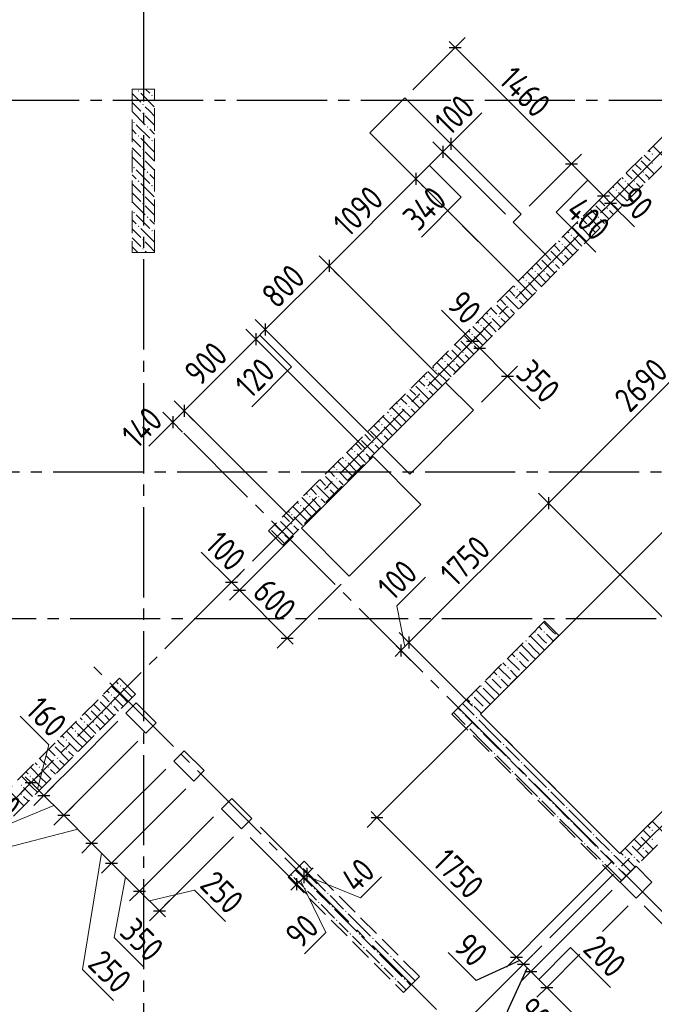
# Model space of a CAD drawing. Header units: millimetres. Extents: x 0 to 43617, y 0 to 59400.
# Tile 7 of 21: x 15226 to 20859, y 21109 to 29846. Entities that reach past the tile are written whole.
import ezdxf

# ---------------------------------------------------------------- set-up
doc = ezdxf.new("R2010")
doc.units = ezdxf.units.MM
doc.linetypes.add('______2', pattern=[270, 200, -70])
doc.linetypes.add('______5', pattern=[1100, 800, -100, 100, -100])
for name, color, linetype, lineweight in [('Standard', 7, 'Continuous', 25), ('ЖБ Пилон', 180, 'Continuous', 25), ('Оси', 40, '______5', 18), ('Размерная выноска', 7, 'Continuous', 13)]:
    doc.layers.add(name, color=color, linetype=linetype, lineweight=lineweight)
doc.layers.add('ЖБ Перекрытие верхний уровень', color=7, linetype='Continuous', lineweight=25, true_color=0xe0e0ff)
doc.layers.add('ЖБ Стена верхний уровень', color=7, linetype='Continuous', lineweight=25, true_color=0x006e00)
doc.styles.add('GOST 2.304-81', font='txt')

msp = doc.modelspace()

# ---------------------------------------------------------------- hatches: boundary and pattern name
at = {"layer": 'ЖБ Пилон', "linetype": 'Continuous', "lineweight": 18, "transparency": 33554687}
for points in [[(16274.5, 29213.1), (16281, 29219.6), (16287.5, 29213.1), (16281, 29206.6)], [(16314.5, 29093.1), (16321, 29099.6), (16327.5, 29093.1), (16321, 29086.6)], [(16394.5, 29173.1), (16401, 29179.6), (16407.5, 29173.1), (16401, 29166.6)], [(16314.5, 29013.1), (16321, 29019.6), (16327.5, 29013.1), (16321, 29006.6)], [(16234.5, 28933.1), (16240.9, 28939.6), (16247.4, 28933.1), (16240.9, 28926.6)], [(16354.4, 28893.1), (16360.9, 28899.6), (16367.4, 28893.1), (16360.9, 28886.6)], [(16274.5, 28813.1), (16281, 28819.6), (16287.5, 28813.1), (16281, 28806.6)], [(16394.5, 28773.1), (16401, 28779.6), (16407.5, 28773.1), (16401, 28766.6)], [(16314.5, 28693.1), (16321, 28699.6), (16327.5, 28693.1), (16321, 28686.6)], [(16314.5, 28613.1), (16321, 28619.6), (16327.5, 28613.1), (16321, 28606.6)], [(16234.5, 28533.1), (16240.9, 28539.6), (16247.4, 28533.1), (16240.9, 28526.6)], [(16354.4, 28493.1), (16360.9, 28499.6), (16367.4, 28493.1), (16360.9, 28486.6)], [(16274.5, 28413.1), (16281, 28419.6), (16287.5, 28413.1), (16281, 28406.6)], [(16394.5, 28373.1), (16401, 28379.6), (16407.5, 28373.1), (16401, 28366.6)], [(16314.5, 28293.1), (16321, 28299.6), (16327.5, 28293.1), (16321, 28286.6)], [(16234.5, 28133.1), (16240.9, 28139.6), (16247.4, 28133.1), (16240.9, 28126.6)], [(16314.5, 28213.1), (16321, 28219.6), (16327.5, 28213.1), (16321, 28206.6)], [(16354.4, 28093.1), (16360.9, 28099.6), (16367.4, 28093.1), (16360.9, 28086.6)], [(16274.5, 28013.1), (16281, 28019.6), (16287.5, 28013.1), (16281, 28006.6)], [(16394.5, 27973.1), (16401, 27979.6), (16407.5, 27973.1), (16401, 27966.6)], [(16314.5, 27893.1), (16321, 27899.6), (16327.5, 27893.1), (16321, 27886.6)], [(16314.5, 27813.1), (16321, 27819.6), (16327.5, 27813.1), (16321, 27806.6)], [(16114.5, 23933.1), (16121, 23939.6), (16127.5, 23933.1), (16121, 23926.6)], [(16034.5, 23853.1), (16040.9, 23859.6), (16047.4, 23853.1), (16040.9, 23846.6)], [(15925.5, 23815), (15927.5, 23813.1), (15921, 23806.6), (15919, 23808.5)], [(16034.5, 23773.1), (16040.9, 23779.6), (16047.4, 23773.1), (16040.9, 23766.6)], [(15845.5, 23735), (15847.4, 23733.1), (15840.9, 23726.6), (15839, 23728.5)], [(15954.4, 23693.1), (15960.9, 23699.6), (15967.4, 23693.1), (15960.9, 23686.6)], [(15794.5, 23613.1), (15801, 23619.6), (15807.5, 23613.1), (15801, 23606.6)], [(15874.5, 23613.1), (15881, 23619.6), (15887.5, 23613.1), (15881, 23606.6)], [(15714.5, 23533.1), (15721, 23539.6), (15727.5, 23533.1), (15721, 23526.6)], [(15525.5, 23415), (15527.5, 23413.1), (15521, 23406.6), (15519, 23408.5)], [(15634.5, 23453.1), (15640.9, 23459.6), (15647.4, 23453.1), (15640.9, 23446.6)], [(15445.5, 23335), (15447.4, 23333.1), (15440.9, 23326.6), (15439, 23328.5)], [(15634.5, 23373.1), (15640.9, 23379.6), (15647.4, 23373.1), (15640.9, 23366.6)], [(15554.4, 23293.1), (15560.9, 23299.6), (15567.4, 23293.1), (15560.9, 23286.6)], [(15394.5, 23213.1), (15401, 23219.6), (15407.5, 23213.1), (15401, 23206.6)], [(15474.5, 23213.1), (15481, 23219.6), (15487.5, 23213.1), (15481, 23206.6)], [(15314.5, 23133.1), (15321, 23139.6), (15327.5, 23133.1), (15321, 23126.6)], [(15234.5, 23053.1), (15240.9, 23059.6), (15247.4, 23053.1), (15240.9, 23046.6)], [(15234.5, 22973.1), (15240.9, 22979.6), (15247.4, 22973.1), (15240.9, 22966.6)], [(17714.5, 22333.1), (17721, 22339.6), (17727.5, 22333.1), (17721, 22326.6)], [(17634.5, 22253.1), (17640.9, 22259.6), (17647.4, 22253.1), (17640.9, 22246.6)], [(17914.5, 22213.1), (17915.4, 22214.1), (17921.9, 22207.6), (17921, 22206.6)], [(17754.4, 22133.1), (17760.9, 22139.6), (17767.4, 22133.1), (17760.9, 22126.6)], [(17834.5, 22133.1), (17840.9, 22139.6), (17847.4, 22133.1), (17840.9, 22126.6)], [(17874.5, 22013.1), (17881, 22019.6), (17887.5, 22013.1), (17881, 22006.6)], [(17954.4, 22093.1), (17960.9, 22099.6), (17967.4, 22093.1), (17960.9, 22086.6)], [(18074.5, 22053.1), (18075.4, 22054.1), (18081.9, 22047.6), (18081, 22046.6)], [(17994.5, 21973.1), (18001, 21979.6), (18007.5, 21973.1), (18001, 21966.6)], [(18114.5, 21933.1), (18121, 21939.6), (18127.5, 21933.1), (18121, 21926.6)], [(18034.5, 21853.1), (18040.9, 21859.6), (18047.4, 21853.1), (18040.9, 21846.6)], [(18314.5, 21813.1), (18315.4, 21814.1), (18321.9, 21807.6), (18321, 21806.6)], [(18154.4, 21733.1), (18160.9, 21739.6), (18167.4, 21733.1), (18160.9, 21726.6)], [(18234.5, 21733.1), (18240.9, 21739.6), (18247.4, 21733.1), (18240.9, 21726.6)], [(18354.4, 21693.1), (18360.9, 21699.6), (18367.4, 21693.1), (18360.9, 21686.6)], [(18274.5, 21613.1), (18281, 21619.6), (18287.5, 21613.1), (18281, 21606.6)], [(18474.5, 21653.1), (18475.4, 21654.1), (18481.9, 21647.6), (18481, 21646.6)], [(18394.5, 21573.1), (18401, 21579.6), (18407.5, 21573.1), (18401, 21566.6)], [(18514.5, 21533.1), (18521, 21539.6), (18527.4, 21533.1), (18521, 21526.6)], [(18434.5, 21453.1), (18440.9, 21459.6), (18447.4, 21453.1), (18440.9, 21446.6)], [(18714.5, 21413.1), (18715.4, 21414.1), (18721.9, 21407.6), (18721, 21406.6)], [(18554.4, 21333.1), (18560.9, 21339.6), (18567.4, 21333.1), (18560.9, 21326.6)], [(18634.5, 21333.1), (18640.9, 21339.6), (18647.4, 21333.1), (18640.9, 21326.6)]]:
    msp.add_hatch(color=7, dxfattribs=at).paths.add_polyline_path(points, flags=16)
at = {"layer": 'ЖБ Стена верхний уровень', "linetype": 'Continuous', "lineweight": 18, "transparency": 33554687}
for points in [[(20834.5, 28653.1), (20840.9, 28659.6), (20847.4, 28653.1), (20840.9, 28646.6)], [(20834.5, 28573.1), (20840.9, 28579.6), (20847.4, 28573.1), (20840.9, 28566.6)], [(20754.4, 28493.1), (20760.9, 28499.6), (20767.4, 28493.1), (20760.9, 28486.6)], [(20594.5, 28413.1), (20601, 28419.6), (20607.5, 28413.1), (20601, 28406.6)], [(20674.5, 28413.1), (20681, 28419.6), (20687.5, 28413.1), (20681, 28406.6)], [(20514.5, 28333.1), (20521, 28339.6), (20527.4, 28333.1), (20521, 28326.6)], [(20434.5, 28253.1), (20440.9, 28259.6), (20447.4, 28253.1), (20440.9, 28246.6)], [(20434.5, 28173.1), (20440.9, 28179.6), (20447.4, 28173.1), (20440.9, 28166.6)], [(20354.4, 28093.1), (20360.9, 28099.6), (20367.4, 28093.1), (20360.9, 28086.6)], [(20194.5, 28013.1), (20201, 28019.6), (20207.5, 28013.1), (20201, 28006.6)], [(20274.5, 28013.1), (20281, 28019.6), (20287.5, 28013.1), (20281, 28006.6)], [(20114.5, 27933.1), (20121, 27939.6), (20127.4, 27933.1), (20121, 27926.6)], [(20034.5, 27853.1), (20040.9, 27859.6), (20047.4, 27853.1), (20040.9, 27846.6)], [(19954.4, 27693.1), (19960.9, 27699.6), (19967.4, 27693.1), (19960.9, 27686.6)], [(20034.5, 27773.1), (20040.9, 27779.6), (20047.4, 27773.1), (20040.9, 27766.6)], [(19794.5, 27613.1), (19801, 27619.6), (19807.5, 27613.1), (19801, 27606.6)], [(19874.5, 27613.1), (19881, 27619.6), (19887.5, 27613.1), (19881, 27606.6)], [(19714.5, 27533.1), (19721, 27539.6), (19727.4, 27533.1), (19721, 27526.6)], [(19634.5, 27453.1), (19640.9, 27459.6), (19647.4, 27453.1), (19640.9, 27446.6)], [(19634.5, 27373.1), (19640.9, 27379.6), (19647.4, 27373.1), (19640.9, 27366.6)], [(19554.4, 27293.1), (19560.9, 27299.6), (19567.4, 27293.1), (19560.9, 27286.6)], [(19394.5, 27213.1), (19401, 27219.6), (19407.5, 27213.1), (19401, 27206.6)], [(19474.5, 27213.1), (19481, 27219.6), (19487.5, 27213.1), (19481, 27206.6)], [(19314.5, 27133.1), (19321, 27139.6), (19327.4, 27133.1), (19321, 27126.6)], [(19234.5, 27053.1), (19240.9, 27059.6), (19247.4, 27053.1), (19240.9, 27046.6)], [(19234.5, 26973.1), (19240.9, 26979.6), (19247.4, 26973.1), (19240.9, 26966.6)], [(19154.4, 26893.1), (19160.9, 26899.6), (19167.4, 26893.1), (19160.9, 26886.6)], [(18914.5, 26733.1), (18921, 26739.6), (18927.4, 26733.1), (18921, 26726.6)], [(18994.5, 26813.1), (19001, 26819.6), (19007.5, 26813.1), (19001, 26806.6)], [(19074.5, 26813.1), (19081, 26819.6), (19087.5, 26813.1), (19081, 26806.6)], [(18834.5, 26653.1), (18840.9, 26659.6), (18847.4, 26653.1), (18840.9, 26646.6)], [(18834.5, 26573.1), (18840.9, 26579.6), (18847.4, 26573.1), (18840.9, 26566.6)], [(18754.4, 26493.1), (18760.9, 26499.6), (18767.4, 26493.1), (18760.9, 26486.6)], [(18594.5, 26413.1), (18601, 26419.6), (18607.5, 26413.1), (18601, 26406.6)], [(18674.5, 26413.1), (18681, 26419.6), (18687.5, 26413.1), (18681, 26406.6)], [(18514.5, 26333.1), (18521, 26339.6), (18527.4, 26333.1), (18521, 26326.6)], [(18434.5, 26253.1), (18440.9, 26259.6), (18447.4, 26253.1), (18440.9, 26246.6)], [(18434.5, 26173.1), (18440.9, 26179.6), (18447.4, 26173.1), (18440.9, 26166.6)], [(18354.4, 26093.1), (18360.9, 26099.6), (18367.4, 26093.1), (18360.9, 26086.6)], [(18194.5, 26013.1), (18201, 26019.6), (18207.5, 26013.1), (18201, 26006.6)], [(18274.5, 26013.1), (18281, 26019.6), (18287.5, 26013.1), (18281, 26006.6)], [(18114.5, 25933.1), (18121, 25939.6), (18127.5, 25933.1), (18121, 25926.6)], [(18034.5, 25853.1), (18040.9, 25859.6), (18047.4, 25853.1), (18040.9, 25846.6)], [(18034.5, 25773.1), (18040.9, 25779.6), (18047.4, 25773.1), (18040.9, 25766.6)], [(17954.4, 25693.1), (17960.9, 25699.6), (17967.4, 25693.1), (17960.9, 25686.6)], [(17794.5, 25613.1), (17801, 25619.6), (17807.5, 25613.1), (17801, 25606.6)], [(17874.5, 25613.1), (17881, 25619.6), (17887.5, 25613.1), (17881, 25606.6)], [(17714.5, 25533.1), (17721, 25539.6), (17727.5, 25533.1), (17721, 25526.6)], [(17634.5, 25453.1), (17640.9, 25459.6), (17647.4, 25453.1), (17640.9, 25446.6)], [(17634.5, 25373.1), (17640.9, 25379.6), (17647.4, 25373.1), (17640.9, 25366.6)], [(17554.4, 25293.1), (17560.9, 25299.6), (17567.4, 25293.1), (17560.9, 25286.6)], [(19794.5, 24413.1), (19801, 24419.6), (19807.5, 24413.1), (19801, 24406.6)], [(19874.5, 24413.1), (19881, 24419.6), (19887.5, 24413.1), (19881, 24406.6)], [(19994.5, 24373.1), (20001, 24379.6), (20006.2, 24374.3), (19999.7, 24367.8)], [(19714.5, 24333.1), (19721, 24339.6), (19727.4, 24333.1), (19721, 24326.6)], [(19914.5, 24293.1), (19921, 24299.6), (19926.2, 24294.3), (19919.7, 24287.8)], [(19634.5, 24253.1), (19640.9, 24259.6), (19647.4, 24253.1), (19640.9, 24246.6)], [(19634.5, 24173.1), (19640.9, 24179.6), (19647.4, 24173.1), (19640.9, 24166.6)], [(19754.4, 24133.1), (19760.9, 24139.6), (19766.2, 24134.3), (19759.7, 24127.8)], [(19554.4, 24093.1), (19560.9, 24099.6), (19567.4, 24093.1), (19560.9, 24086.6)], [(19674.5, 24053.1), (19681, 24059.6), (19686.2, 24054.3), (19679.7, 24047.9)], [(19314.5, 23933.1), (19321, 23939.6), (19327.4, 23933.1), (19321, 23926.6)], [(19394.5, 24013.1), (19401, 24019.6), (19407.5, 24013.1), (19401, 24006.6)], [(19474.5, 24013.1), (19481, 24019.6), (19487.5, 24013.1), (19481, 24006.6)], [(19594.5, 23973.1), (19601, 23979.6), (19606.2, 23974.3), (19599.7, 23967.8)], [(19234.5, 23853.1), (19240.9, 23859.6), (19247.4, 23853.1), (19240.9, 23846.6)], [(19514.5, 23893.1), (19521, 23899.6), (19526.2, 23894.3), (19519.7, 23887.8)], [(19234.5, 23773.1), (19240.9, 23779.6), (19247.4, 23773.1), (19240.9, 23766.6)], [(19154.4, 23693.1), (19160.9, 23699.6), (19167.4, 23693.1), (19160.9, 23686.6)], [(19274.5, 23653.1), (19281, 23659.6), (19287.5, 23653.1), (19281, 23646.6)], [(19194.5, 23573.1), (19201, 23579.6), (19207.5, 23573.1), (19201, 23566.6)], [(19314.5, 23533.1), (19321, 23539.6), (19327.4, 23533.1), (19321, 23526.6)], [(19514.5, 23413.1), (19521, 23419.6), (19527.4, 23413.1), (19521, 23406.6)], [(19434.5, 23333.1), (19440.9, 23339.6), (19447.4, 23333.1), (19440.9, 23326.6)], [(19554.4, 23293.1), (19560.9, 23299.6), (19567.4, 23293.1), (19560.9, 23286.6)], [(19674.5, 23253.1), (19681, 23259.6), (19687.5, 23253.1), (19681, 23246.6)], [(19594.5, 23173.1), (19601, 23179.6), (19607.5, 23173.1), (19601, 23166.6)], [(19714.5, 23133.1), (19721, 23139.6), (19727.4, 23133.1), (19721, 23126.6)], [(19914.5, 23013.1), (19921, 23019.6), (19927.4, 23013.1), (19921, 23006.6)], [(19834.5, 22933.1), (19840.9, 22939.6), (19847.4, 22933.1), (19840.9, 22926.6)], [(19954.4, 22893.1), (19960.9, 22899.6), (19967.4, 22893.1), (19960.9, 22886.6)], [(20074.5, 22853.1), (20081, 22859.6), (20087.5, 22853.1), (20081, 22846.6)], [(19994.5, 22773.1), (20001, 22779.6), (20007.5, 22773.1), (20001, 22766.6)], [(20114.5, 22733.1), (20121, 22739.6), (20127.4, 22733.1), (20121, 22726.6)], [(20834.5, 22653.1), (20840.9, 22659.6), (20847.4, 22653.1), (20840.9, 22646.6)], [(20314.5, 22613.1), (20321, 22619.6), (20327.4, 22613.1), (20321, 22606.6)], [(20723.7, 22616.9), (20727.4, 22613.1), (20721, 22606.6), (20717.2, 22610.4)], [(20834.5, 22573.1), (20840.9, 22579.6), (20847.4, 22573.1), (20840.9, 22566.6)], [(20234.5, 22533.1), (20240.9, 22539.6), (20247.4, 22533.1), (20240.9, 22526.6)], [(20354.4, 22493.1), (20360.9, 22499.6), (20367.4, 22493.1), (20360.9, 22486.6)], [(20474.5, 22453.1), (20481, 22459.6), (20487.5, 22453.1), (20481, 22446.6)], [(20643.7, 22536.9), (20647.4, 22533.1), (20640.9, 22526.6), (20637.2, 22530.4)], [(20754.4, 22493.1), (20760.9, 22499.6), (20767.4, 22493.1), (20760.9, 22486.6)], [(20394.5, 22373.1), (20401, 22379.6), (20407.5, 22373.1), (20401, 22366.6)], [(20594.5, 22413.1), (20601, 22419.6), (20607.5, 22413.1), (20601, 22406.6)], [(20674.5, 22413.1), (20681, 22419.6), (20687.5, 22413.1), (20681, 22406.6)], [(20514.5, 22333.1), (20521, 22339.6), (20527.4, 22333.1), (20521, 22326.6)]]:
    msp.add_hatch(color=7, dxfattribs=at).paths.add_polyline_path(points, flags=16)
h = msp.add_hatch(color=7, dxfattribs=at)
h.paths.add_polyline_path([(19362.8, 23737.7), (19356.8, 23730.8), (19359.7, 23727.9), (19366.2, 23734.4)])
h.paths.add_polyline_path([(19354.4, 23733.1), (19360.9, 23739.6), (19362.8, 23737.7), (19356.8, 23730.8)], flags=16)

# ---------------------------------------------------------------- linework, layer by layer
at = {"layer": 'Standard', "color": 7, "linetype": 'Continuous', "lineweight": 13, "transparency": 33554687}
for p, q in [((19092.1, 29597.9), (19039.1, 29651)), ((19053.5, 28744.1), (19106.5, 28797.1)), ((19053.5, 28744.1), (18982.8, 28673.4)), ((20124.5, 28565.6), (20407.4, 28282.7)), ((18742.4, 28432.9), (17971.6, 27662.2)), ((20407.4, 28282.7), (20471, 28219.1)), ((20471, 28219.1), (20524, 28166)), ((17971.6, 27662.2), (17405.9, 27096.5)), ((21820.8, 27458.6), (19918.7, 25556.5)), ((17405.9, 27096.5), (17321.1, 27011.7)), ((17321.1, 27011.7), (16684.7, 26375.3)), ((19245.3, 26993.4), (19192.3, 27046.4)), ((19245.3, 26993.4), (19309, 26929.8)), ((19309, 26929.8), (19556.4, 26682.3)), ((19556.4, 26682.3), (19609.5, 26629.2)), ((16684.7, 26375.3), (16584.2, 26274.8)), ((16584.2, 26274.8), (16531.2, 26221.7)), ((19918.7, 25556.5), (18681.3, 24319.1)), ((17105.6, 24853.6), (17052.5, 24906.7)), ((17105.6, 24853.6), (17176.5, 24782.7)), ((18574.3, 24643.9), (18828.7, 24898.3)), ((17176.5, 24782.7), (17600.8, 24358.4)), ((18645.9, 24283.7), (18574.3, 24643.9)), ((17600.8, 24358.4), (17653.8, 24305.4)), ((18681.3, 24319.1), (18610.6, 24248.4)), ((18610.6, 24248.4), (18557.5, 24195.4)), ((15486.2, 23412), (15231.9, 23666.4)), ((15384.2, 23019.1), (15486.2, 23412)), ((15327.6, 23075.7), (15274.6, 23128.7)), ((15529.2, 22874.2), (15079.4, 22687.6)), ((18397.5, 22765.6), (18344.5, 22818.7)), ((15617.5, 22785.8), (15865, 22538.3)), ((15741.3, 22662), (14785.5, 22415.8)), ((15865, 22538.3), (16041.8, 22361.5)), ((15953.4, 22449.9), (15783.1, 21418.2)), ((16041.8, 22361.5), (16289.3, 22114)), ((17778.2, 22266.5), (17831.2, 22319.5)), ((16165.6, 22237.8), (16065.9, 21701)), ((17686.3, 22174.6), (17749.9, 22238.2)), ((17718.1, 22206.4), (17943.4, 21745.6)), ((17749.9, 22238.2), (17778.2, 22266.5)), ((17764, 22252.3), (18250.4, 22052.5)), ((18250.4, 22052.5), (18438.4, 22240.6)), ((16289.3, 22114), (16466.1, 21937.3)), ((16377.7, 22025.7), (16777.8, 22120.5)), ((16777.8, 22120.5), (17054.3, 21844)), ((17686.3, 22174.6), (17633.2, 22121.5)), ((16466.1, 21937.3), (16519.1, 21884.2)), ((16065.9, 21701), (16331.4, 21435.6)), ((17943.4, 21745.6), (17755.4, 21557.6)), ((19634.9, 21528.2), (19698.6, 21464.5)), ((15783.1, 21418.2), (16059.6, 21141.7)), ((19698.6, 21464.5), (19762.5, 21400.6)), ((19762.5, 21400.6), (19904, 21259.2)), ((19904, 21259.2), (20979, 20184.1))]:
    msp.add_line(p, q, dxfattribs=at)
at = {"layer": 'Standard', "color": 251, "linetype": 'Continuous', "lineweight": -3, "true_color": 0x656565, "transparency": 33554687}
for p, q in [((19092.1, 29597.9), (19180.5, 29686.3)), ((19092.1, 29597.9), (18716.6, 29222.4)), ((19092.1, 29597.9), (19003.7, 29509.5)), ((19053.5, 28744.1), (18965.1, 28832.5)), ((18982.8, 28673.4), (18894.4, 28761.7)), ((18982.8, 28673.4), (19071.2, 28585)), ((19053.5, 28744.1), (19141.9, 28655.7)), ((19053.5, 28744.1), (19053.5, 28744.1)), ((20124.5, 28565.6), (20212.9, 28653.9)), ((18742.4, 28432.9), (18654, 28521.3)), ((20124.5, 28565.6), (20036.1, 28477.2)), ((18742.4, 28432.9), (18830.7, 28344.6)), ((20407.4, 28282.7), (20495.7, 28371.1)), ((20407.4, 28282.7), (20319, 28194.3)), ((20407.4, 28282.7), (20407.4, 28282.7)), ((20471, 28219.1), (20559.4, 28307.5)), ((19013.2, 28162.1), (19296.4, 27878.9)), ((20471, 28219.1), (20382.6, 28130.7)), ((20471, 28219.1), (20471, 28219.1)), ((17971.6, 27662.2), (17883.2, 27750.6)), ((17971.6, 27662.2), (18060, 27573.8)), ((17405.9, 27096.5), (17317.5, 27184.9)), ((17321.1, 27011.7), (17232.7, 27100)), ((17405.9, 27096.5), (17494.3, 27008.1)), ((17321.1, 27011.7), (17409.5, 26923.3)), ((19245.3, 26993.4), (19333.7, 27081.8)), ((19309, 26929.8), (19397.3, 27018.1)), ((19309, 26929.8), (19077.2, 26698)), ((19245.3, 26993.4), (19156.9, 26905)), ((19309, 26929.8), (19220.6, 26841.4)), ((19245.3, 26993.4), (19245.3, 26993.4)), ((19556.4, 26682.3), (19644.8, 26770.7)), ((19556.4, 26682.3), (19324.7, 26450.5)), ((19556.4, 26682.3), (19468.1, 26593.9)), ((16684.7, 26375.3), (16596.3, 26463.6)), ((16584.2, 26274.8), (16495.8, 26363.2)), ((16684.7, 26375.3), (16773.1, 26286.9)), ((16684.7, 26375.3), (17656.2, 25403.7)), ((16584.2, 26274.8), (16672.6, 26186.4)), ((19918.7, 25556.5), (19830.3, 25644.9)), ((19918.7, 25556.5), (20007.1, 25468.1)), ((19918.7, 25556.5), (21847.6, 23627.7)), ((17105.6, 24853.6), (17193.9, 24942)), ((17105.6, 24853.6), (17017.2, 24765.2)), ((17105.6, 24853.6), (17105.6, 24853.6)), ((17176.5, 24782.7), (17264.9, 24871.1)), ((17600.8, 24358.4), (18080.5, 24838.1)), ((17176.5, 24782.7), (17088.1, 24694.3)), ((17600.8, 24358.4), (17689.2, 24446.8)), ((18681.3, 24319.1), (18592.9, 24407.5)), ((17600.8, 24358.4), (17512.4, 24270)), ((18610.6, 24248.4), (18522.2, 24336.8)), ((18681.3, 24319.1), (18769.7, 24230.7)), ((18681.3, 24319.1), (19245.4, 23755)), ((18610.6, 24248.4), (18699, 24160)), ((18610.6, 24248.4), (18610.6, 24248.4)), ((18397.5, 22765.6), (19245.4, 23613.5)), ((15327.6, 23075.7), (15416, 23164.1)), ((15327.6, 23075.7), (15239.2, 22987.3)), ((15440.8, 22962.6), (15529.2, 23051)), ((15440.8, 22962.6), (15352.4, 22874.2)), ((15617.5, 22785.8), (15705.9, 22874.2)), ((18397.5, 22765.6), (18485.9, 22854)), ((15617.5, 22785.8), (15529.2, 22697.4)), ((18397.5, 22765.6), (18309.1, 22677.2)), ((17778.2, 22266.5), (17364.8, 22679.9)), ((15865, 22538.3), (15953.4, 22626.7)), ((17686.3, 22174.6), (17272.9, 22588)), ((15865, 22538.3), (15776.6, 22449.9)), ((16041.8, 22361.5), (16130.2, 22449.9)), ((16041.8, 22361.5), (15953.4, 22273.1)), ((17749.9, 22238.2), (17661.5, 22326.6)), ((17778.2, 22266.5), (17689.8, 22354.9)), ((16289.3, 22114), (16377.7, 22202.4)), ((17686.3, 22174.6), (17597.9, 22263)), ((17749.9, 22238.2), (17838.3, 22149.8)), ((17749.9, 22238.2), (17749.9, 22238.2)), ((17778.2, 22266.5), (17866.6, 22178.1)), ((16289.3, 22114), (16200.9, 22025.7)), ((17686.3, 22174.6), (17774.6, 22086.2)), ((16466.1, 21937.3), (16554.5, 22025.7)), ((16466.1, 21937.3), (16377.7, 21848.9)), ((20400.2, 21755.5), (20626.1, 21981.3)), ((21343.7, 21405.1), (20767.5, 21981.3)), ((19634.9, 21528.2), (19723.3, 21616.6)), ((19634.9, 21528.2), (19546.6, 21439.8)), ((19698.6, 21464.5), (19787, 21552.9)), ((19698.6, 21464.5), (19610.2, 21376.2)), ((19698.6, 21464.5), (19698.6, 21464.5)), ((19762.5, 21400.6), (19850.9, 21489)), ((19762.5, 21400.6), (19674.1, 21312.2)), ((19904, 21259.2), (19992.3, 21347.6)), ((19904, 21259.2), (19815.6, 21170.8))]:
    msp.add_line(p, q, dxfattribs=at)
at = {"layer": 'Standard', "color": 7, "linetype": 'Continuous', "lineweight": 25, "transparency": 33554687}
for p, q in [((19039.1, 29597.9), (19145.2, 29597.9)), ((19053.5, 28797.1), (19053.5, 28691)), ((18982.8, 28726.4), (18982.8, 28620.3)), ((18742.4, 28486), (18742.4, 28379.9)), ((20071.5, 28565.6), (20177.6, 28565.6)), ((20354.3, 28282.7), (20460.4, 28282.7)), ((20418, 28219.1), (20524, 28219.1)), ((17971.6, 27715.2), (17971.6, 27609.2)), ((17405.9, 27149.5), (17405.9, 27043.5)), ((17321.1, 27064.7), (17321.1, 26958.6)), ((19192.3, 26993.4), (19298.4, 26993.4)), ((19255.9, 26929.8), (19362, 26929.8)), ((19503.4, 26682.3), (19609.5, 26682.3)), ((16684.7, 26428.3), (16684.7, 26322.2)), ((16584.2, 26327.8), (16584.2, 26221.7)), ((19918.7, 25609.6), (19918.7, 25503.5)), ((17052.5, 24853.6), (17158.6, 24853.6)), ((17123.5, 24782.7), (17229.6, 24782.7)), ((17547.8, 24358.4), (17653.8, 24358.4)), ((18610.6, 24301.4), (18610.6, 24195.4)), ((18681.3, 24372.1), (18681.3, 24266.1)), ((15274.6, 23075.7), (15380.7, 23075.7)), ((15387.7, 22962.6), (15493.8, 22962.6)), ((15564.5, 22785.8), (15670.6, 22785.8)), ((18344.5, 22765.6), (18450.5, 22765.6)), ((15812, 22538.3), (15918.1, 22538.3)), ((15988.8, 22361.5), (16094.8, 22361.5)), ((17749.9, 22185.2), (17749.9, 22291.2)), ((17778.2, 22213.5), (17778.2, 22319.5)), ((17686.3, 22121.5), (17686.3, 22227.6)), ((16236.3, 22114), (16342.3, 22114)), ((16413, 21937.3), (16519.1, 21937.3)), ((19581.9, 21528.2), (19688, 21528.2)), ((19645.6, 21464.5), (19751.6, 21464.5)), ((19709.5, 21400.6), (19815.6, 21400.6)), ((19850.9, 21259.2), (19957, 21259.2))]:
    msp.add_line(p, q, dxfattribs=at)
at = {"layer": 'Standard', "color": 7, "linetype": 'Continuous', "lineweight": 13, "transparency": 33554687}
for points in [[(19092.1, 29597.9), (19439.2, 29250.9), (19439.2, 29250.9), (20124.5, 28565.6)], [(18982.8, 28673.4), (18947.2, 28637.8), (18947.2, 28637.8), (18801.6, 28492.2), (18801.6, 28492.2), (18742.4, 28432.9)], [(15327.6, 23075.7), (15360.3, 23043), (15360.3, 23043), (15440.8, 22962.6)], [(15440.8, 22962.6), (15587.2, 22816.1), (15587.2, 22816.1), (15617.5, 22785.8)], [(18397.5, 22765.6), (18812.7, 22350.4), (18812.7, 22350.4), (18865.9, 22297.2), (18865.9, 22297.2), (19634.9, 21528.2)]]:
    msp.add_lwpolyline(points, dxfattribs=at)
at = {"layer": 'Standard', "color": 251, "linetype": 'Continuous', "lineweight": -3, "true_color": 0x656565, "transparency": 33554687}
for points in [[(18982.8, 28673.4), (19007.8, 28648.3), (19007.8, 28648.3), (19536.8, 28119.3)], [(20124.5, 28565.6), (19905.6, 28346.7), (19905.6, 28346.7), (19749, 28190)], [(18742.4, 28432.9), (18773.5, 28401.8), (18773.5, 28401.8), (18811.7, 28363.6)], [(17971.6, 27662.2), (18108.7, 27525.1), (18108.7, 27525.1), (18935.8, 26698)], [(17405.9, 27096.5), (17620.8, 26881.6), (17620.8, 26881.6), (18370.1, 26132.3)], [(17321.1, 27011.7), (17547.6, 26785.1), (17547.6, 26785.1), (18292.6, 26040.1)], [(16584.2, 26274.8), (16572.2, 26286.8), (16572.2, 26286.8), (16567.4, 26291.6)], [(17176.5, 24782.7), (17188.5, 24794.7), (17188.5, 24794.7), (17656.2, 25262.3)], [(15440.8, 22962.6), (15506.4, 23028.2), (15506.4, 23028.2), (15700.3, 23222.1), (15700.3, 23222.1), (16098.8, 23620.6)], [(15617.5, 22785.8), (15877, 23045.3), (15877, 23045.3), (16275.6, 23443.8)], [(15327.6, 23075.7), (15364.9, 23113), (15364.9, 23113), (15428.1, 23176.1)], [(15865, 22538.3), (16124.5, 22797.8), (16124.5, 22797.8), (16523.1, 23196.3)], [(16041.8, 22361.5), (16301.3, 22621), (16301.3, 22621), (16699.8, 23019.6)], [(16289.3, 22114), (16548.8, 22373.6), (16548.8, 22373.6), (16947.3, 22772.1)], [(16466.1, 21937.3), (16725.6, 22196.8), (16725.6, 22196.8), (17124.1, 22595.3)], [(19634.9, 21528.2), (19647, 21540.2), (19647, 21540.2), (19647, 21540.2), (19647, 21540.2), (19647, 21540.2), (19647, 21540.2), (19866, 21759.3), (19866, 21759.3), (20482.9, 22376.1)], [(19762.5, 21400.6), (19774.6, 21412.6), (19774.6, 21412.6), (19774.6, 21412.6), (19774.6, 21412.6), (19774.6, 21412.6), (19774.6, 21412.6), (20028, 21666), (20028, 21666), (20484.7, 22122.7)], [(19904, 21259.2), (19916, 21271.2), (19916, 21271.2), (19916, 21271.2), (19916, 21271.2), (19916, 21271.2), (19916, 21271.2), (20198.8, 21554)]]:
    msp.add_lwpolyline(points, dxfattribs=at)
at = {"layer": 'ЖБ Перекрытие верхний уровень', "color": 7, "linetype": 'Continuous', "lineweight": 35, "transparency": 33554687}
for p, q in [((18645.9, 29151.7), (18334.8, 28840.5)), ((19678.3, 28119.3), (18645.9, 29151.7)), ((18334.8, 28840.5), (19367.1, 27808.2)), ((19607.5, 28048.6), (19678.3, 28119.3)), ((19890.4, 27765.7), (19607.5, 28048.6)), ((19367.1, 27808.2), (19650, 27525.3)), ((19650, 27525.3), (19890.4, 27765.7)), ((22455.7, 26823.8), (19316.1, 23684.2)), ((19006.5, 26627.3), (18440.8, 26061.6)), ((19254, 26379.8), (19006.5, 26627.3)), ((18688.3, 25814.1), (19254, 26379.8)), ((16584.2, 26274.8), (16372.1, 26062.6)), ((18440.8, 26061.6), (18688.3, 25814.1)), ((18363.3, 25969.4), (17726.9, 25333)), ((18787.6, 25545.2), (18363.3, 25969.4)), ((18151.2, 24908.8), (18787.6, 25545.2)), ((17726.9, 25333), (18151.2, 24908.8)), ((16261.4, 23783.2), (16169.5, 23691.3)), ((16438.2, 23606.5), (16261.4, 23783.2)), ((16169.5, 23691.3), (16346.3, 23514.5)), ((19316.1, 23684.2), (20553.6, 22446.8)), ((20553.6, 22446.8), (21791, 23684.2)), ((16346.3, 23514.5), (16438.2, 23606.5)), ((16685.7, 23359), (16593.8, 23267.1)), ((16862.5, 23182.2), (16685.7, 23359)), ((16593.8, 23267.1), (16770.6, 23090.3)), ((16770.6, 23090.3), (16862.5, 23182.2)), ((17110, 22934.7), (17018, 22842.8)), ((17286.7, 22757.9), (17110, 22934.7)), ((17018, 22842.8), (17194.8, 22666)), ((17194.8, 22666), (17286.7, 22757.9)), ((20696.8, 22334.9), (20555.4, 22193.4)), ((20838.2, 22193.4), (20696.8, 22334.9)), ((20555.4, 22193.4), (20696.8, 22052)), ((20696.8, 22052), (20838.2, 22193.4))]:
    msp.add_line(p, q, dxfattribs=at)
at = {"layer": 'ЖБ Пилон', "color": 253, "linetype": '______2', "lineweight": 13, "true_color": 0xa0a0a0, "transparency": 33554687}
for p, q in [((16224, 29230), (16224, 27780)), ((16424, 29230), (16224, 29230)), ((16424, 27780), (16424, 29230)), ((16224, 27780), (16424, 27780)), ((16112.9, 24002.4), (14840.1, 22729.7)), ((16254.4, 23861), (16112.9, 24002.4)), ((14981.6, 22588.2), (16254.4, 23861)), ((17749.9, 22379.6), (17608.5, 22238.2)), ((18775.2, 21354.3), (17749.9, 22379.6)), ((17608.5, 22238.2), (18633.8, 21212.9)), ((18633.8, 21212.9), (18775.2, 21354.3))]:
    msp.add_line(p, q, dxfattribs=at)
at = {"layer": 'ЖБ Пилон', "color": 9, "linetype": 'Continuous', "lineweight": 18, "true_color": 0xc7c7c7, "transparency": 33554687}
for p, q in [((16224, 29190.1), (16301, 29113.1)), ((16301, 29193.1), (16421, 29073.1)), ((16344.1, 29230), (16381, 29193.1)), ((16224, 29110.1), (16301, 29033.1)), ((16424, 29150.1), (16421, 29153.1)), ((16224, 29030.1), (16340.9, 28913.1)), ((16381, 29033.1), (16340.9, 29073.1)), ((16421, 28993.1), (16381, 29033.1)), ((16340.9, 28993.1), (16424, 28910.1)), ((16260.9, 28833.1), (16224, 28870.1)), ((16260.9, 28913.1), (16381, 28793.1)), ((16381, 28873.1), (16424, 28830.1)), ((16224, 28790.1), (16301, 28713.1)), ((16301, 28793.1), (16421, 28673.1)), ((16424, 28750.1), (16421, 28753.1)), ((16224, 28710.1), (16301, 28633.1)), ((16381, 28633.1), (16340.9, 28673.1)), ((16224, 28630.1), (16340.9, 28513.1)), ((16340.9, 28593.1), (16424, 28510.1)), ((16421, 28593.1), (16381, 28633.1)), ((16260.9, 28513.1), (16381, 28393.1)), ((16260.9, 28433.1), (16224, 28470.1)), ((16381, 28473.1), (16424, 28430.1)), ((16224, 28390.1), (16301, 28313.1)), ((16224, 28310.1), (16301, 28233.1)), ((16301, 28393.1), (16421, 28273.1)), ((16424, 28350.1), (16421, 28353.1)), ((16224, 28230.1), (16340.9, 28113.1)), ((16381, 28233.1), (16340.9, 28273.1)), ((16421, 28193.1), (16381, 28233.1)), ((16340.9, 28193.1), (16424, 28110.1)), ((16260.9, 28033.1), (16224, 28070.1)), ((16260.9, 28113.1), (16381, 27993.1)), ((16381, 28073.1), (16424, 28030.1)), ((16224, 27990.1), (16301, 27913.1)), ((16301, 27993.1), (16421, 27873.1)), ((16224, 27910.1), (16301, 27833.1)), ((16381, 27833.1), (16340.9, 27873.1)), ((16424, 27950.1), (16421, 27953.1)), ((16224, 27830.1), (16274.1, 27780)), ((16340.9, 27793.1), (16354.1, 27780)), ((16421, 27793.1), (16381, 27833.1)), ((16082.3, 23971.8), (16101, 23953.1)), ((15981, 23833.1), (15962.3, 23851.8)), ((16002.3, 23891.8), (16021, 23873.1)), ((16140.9, 23833.1), (16042.3, 23931.8)), ((16140.9, 23913.1), (16221, 23833.1)), ((15882.3, 23771.8), (15940.9, 23713.1)), ((15940.9, 23793.1), (16060.9, 23673.1)), ((16021, 23793.1), (15981, 23833.1)), ((16060.9, 23833.1), (16140.9, 23753.1)), ((16140.9, 23833.1), (16183.7, 23790.4)), ((16221, 23833.1), (16223.7, 23830.4)), ((15821, 23673.1), (15802.3, 23691.8)), ((15860.9, 23713.1), (15981, 23593.1)), ((16060.9, 23753.1), (16103.7, 23710.4)), ((15821, 23513.1), (15722.3, 23611.8)), ((15762.3, 23651.8), (15781, 23633.1)), ((15860.9, 23633.1), (15821, 23673.1)), ((15821, 23593.1), (15901, 23513.1)), ((15901, 23593.1), (15943.7, 23550.4)), ((15981, 23673.1), (16023.7, 23630.4)), ((15740.9, 23433.1), (15642.3, 23531.8)), ((15682.3, 23571.8), (15701, 23553.1)), ((15740.9, 23513.1), (15821, 23433.1)), ((15821, 23513.1), (15863.7, 23470.4)), ((15581, 23433.1), (15562.3, 23451.8)), ((15621, 23393.1), (15581, 23433.1)), ((15602.3, 23491.8), (15621, 23473.1)), ((15660.9, 23433.1), (15740.9, 23353.1)), ((15740.9, 23433.1), (15783.7, 23390.4)), ((15821, 23433.1), (15823.7, 23430.4)), ((15482.3, 23371.8), (15540.9, 23313.1)), ((15540.9, 23393.1), (15660.9, 23273.1)), ((15660.9, 23353.1), (15703.7, 23310.4)), ((15362.3, 23251.8), (15381, 23233.1)), ((15421, 23273.1), (15402.3, 23291.8)), ((15460.9, 23233.1), (15421, 23273.1)), ((15460.9, 23313.1), (15581, 23193.1)), ((15581, 23273.1), (15623.7, 23230.4)), ((15282.3, 23171.8), (15301, 23153.1)), ((15421, 23113.1), (15322.3, 23211.8)), ((15421, 23193.1), (15501, 23113.1)), ((15501, 23193.1), (15543.7, 23150.4)), ((15340.9, 23033.1), (15242.3, 23131.8)), ((15340.9, 23113.1), (15421, 23033.1)), ((15421, 23113.1), (15463.7, 23070.4)), ((15140.9, 22993.1), (15260.9, 22873.1)), ((15260.9, 23033.1), (15340.9, 22953.1)), ((15340.9, 23033.1), (15383.7, 22990.4)), ((15421, 23033.1), (15423.7, 23030.4)), ((15260.9, 22953.1), (15303.7, 22910.4)), ((17740.9, 22233.1), (17672.2, 22301.9)), ((17740.9, 22313.1), (17821, 22233.1)), ((17660.9, 22233.1), (17740.9, 22153.1)), ((17740.9, 22233.1), (17821, 22153.1)), ((17821, 22233.1), (17940.9, 22113.1)), ((17821, 22073.1), (17781, 22113.1)), ((17860.9, 22113.1), (17981, 21993.1)), ((17860.9, 22033.1), (17821, 22073.1)), ((17981, 22073.1), (18101, 21953.1)), ((17901, 21993.1), (18021, 21873.1)), ((18140.9, 21833.1), (18021, 21953.1)), ((18140.9, 21913.1), (18221, 21833.1)), ((18060.9, 21833.1), (18140.9, 21753.1)), ((18140.9, 21833.1), (18221, 21753.1)), ((18221, 21833.1), (18340.9, 21713.1)), ((18221, 21673.1), (18181, 21713.1)), ((18260.9, 21633.1), (18221, 21673.1)), ((18260.9, 21713.1), (18381, 21593.1)), ((18381, 21673.1), (18501, 21553.1)), ((18301, 21593.1), (18421, 21473.1)), ((18540.9, 21433.1), (18421, 21553.1)), ((18540.9, 21513.1), (18621, 21433.1)), ((18460.9, 21433.1), (18540.9, 21353.1)), ((18540.9, 21433.1), (18621, 21353.1)), ((18621, 21433.1), (18737.5, 21316.6)), ((18621, 21273.1), (18581, 21313.1)), ((18657.5, 21236.6), (18621, 21273.1)), ((18660.9, 21313.1), (18697.5, 21276.6))]:
    msp.add_line(p, q, dxfattribs=at)
at = {"layer": 'ЖБ Стена верхний уровень', "color": 251, "linetype": '______2', "lineweight": 13, "true_color": 0x656565, "transparency": 33554687}
for p, q in [((23615.3, 31490.7), (17435.2, 25310.6)), ((17562.5, 25183.3), (23742.6, 31363.4)), ((17435.2, 25310.6), (17562.5, 25183.3)), ((19885.4, 24508), (19188.9, 23811.5)), ((19885.4, 24508), (20012.6, 24380.7)), ((19316.1, 23684.2), (20012.6, 24380.7)), ((22434.5, 24327.7), (20553.6, 22446.8)), ((19188.9, 23811.5), (19061.6, 23684.2)), ((19061.6, 23684.2), (20426.3, 22319.5)), ((20553.6, 22446.8), (19316.1, 23684.2)), ((20553.6, 22192.2), (21791, 23429.7)), ((20426.3, 22319.5), (20553.6, 22192.2))]:
    msp.add_line(p, q, dxfattribs=at)
at = {"layer": 'ЖБ Стена верхний уровень', "color": 9, "linetype": 'Continuous', "lineweight": 18, "true_color": 0xc7c7c7, "transparency": 33554687}
for p, q in [((20809.4, 28684.7), (20821, 28673.1)), ((20940.9, 28633.1), (20849.4, 28724.7)), ((20740.9, 28593.1), (20856.6, 28477.4)), ((20781, 28633.1), (20769.4, 28644.7)), ((20821, 28593.1), (20781, 28633.1)), ((20621, 28473.1), (20609.4, 28484.7)), ((20660.9, 28513.1), (20776.6, 28397.4)), ((20689.4, 28564.7), (20740.9, 28513.1)), ((20621, 28313.1), (20529.4, 28404.7)), ((20569.4, 28444.7), (20581, 28433.1)), ((20660.9, 28433.1), (20621, 28473.1)), ((20781, 28473.1), (20816.6, 28437.4)), ((20540.9, 28233.1), (20449.4, 28324.7)), ((20489.4, 28364.7), (20501, 28353.1)), ((20540.9, 28313.1), (20616.6, 28237.4)), ((20621, 28393.1), (20696.6, 28317.4)), ((20621, 28313.1), (20656.6, 28277.4)), ((20701, 28393.1), (20736.6, 28357.4)), ((20381, 28233.1), (20369.4, 28244.7)), ((20421, 28193.1), (20381, 28233.1)), ((20409.4, 28284.7), (20421, 28273.1)), ((20460.9, 28233.1), (20536.6, 28157.4)), ((20540.9, 28233.1), (20576.6, 28197.4)), ((20289.4, 28164.7), (20340.9, 28113.1)), ((20340.9, 28193.1), (20456.6, 28077.4)), ((20460.9, 28153.1), (20496.6, 28117.4)), ((20221, 28073.1), (20209.4, 28084.7)), ((20260.9, 28033.1), (20221, 28073.1)), ((20260.9, 28113.1), (20376.6, 27997.4)), ((20381, 28073.1), (20416.6, 28037.4)), ((20089.4, 27964.7), (20101, 27953.1)), ((20221, 27913.1), (20129.4, 28004.7)), ((20169.4, 28044.7), (20181, 28033.1)), ((20221, 27993.1), (20296.6, 27917.4)), ((20301, 27993.1), (20336.6, 27957.4)), ((20009.4, 27884.7), (20021, 27873.1)), ((20140.9, 27833.1), (20049.4, 27924.7)), ((20140.9, 27913.1), (20216.6, 27837.4)), ((20221, 27913.1), (20256.6, 27877.4)), ((19940.9, 27793.1), (20056.6, 27677.4)), ((19981, 27833.1), (19969.4, 27844.7)), ((20021, 27793.1), (19981, 27833.1)), ((20060.9, 27833.1), (20136.6, 27757.4)), ((20140.9, 27833.1), (20176.6, 27797.4)), ((19860.9, 27713.1), (19976.6, 27597.4)), ((19889.4, 27764.7), (19940.9, 27713.1)), ((20060.9, 27753.1), (20096.6, 27717.4)), ((19769.4, 27644.7), (19781, 27633.1)), ((19821, 27673.1), (19809.4, 27684.7)), ((19860.9, 27633.1), (19821, 27673.1)), ((19981, 27673.1), (20016.6, 27637.4)), ((19740.9, 27433.1), (19649.4, 27524.7)), ((19689.4, 27564.7), (19701, 27553.1)), ((19821, 27513.1), (19729.4, 27604.7)), ((19821, 27593.1), (19896.6, 27517.4)), ((19901, 27593.1), (19936.6, 27557.4)), ((19581, 27433.1), (19569.4, 27444.7)), ((19609.4, 27484.7), (19621, 27473.1)), ((19740.9, 27513.1), (19816.6, 27437.4)), ((19821, 27513.1), (19856.6, 27477.4)), ((19489.4, 27364.7), (19540.9, 27313.1)), ((19540.9, 27393.1), (19656.6, 27277.4)), ((19621, 27393.1), (19581, 27433.1)), ((19660.9, 27433.1), (19736.6, 27357.4)), ((19660.9, 27353.1), (19696.6, 27317.4)), ((19740.9, 27433.1), (19776.6, 27397.4)), ((19421, 27273.1), (19409.4, 27284.7)), ((19460.9, 27233.1), (19421, 27273.1)), ((19460.9, 27313.1), (19576.6, 27197.4)), ((19581, 27273.1), (19616.6, 27237.4)), ((19421, 27113.1), (19329.4, 27204.7)), ((19369.4, 27244.7), (19381, 27233.1)), ((19421, 27193.1), (19496.6, 27117.4)), ((19501, 27193.1), (19536.6, 27157.4)), ((19209.4, 27084.7), (19221, 27073.1)), ((19340.9, 27033.1), (19249.4, 27124.7)), ((19289.4, 27164.7), (19301, 27153.1)), ((19340.9, 27113.1), (19416.6, 27037.4)), ((19421, 27113.1), (19456.6, 27077.4)), ((19181, 27033.1), (19169.4, 27044.7)), ((19221, 26993.1), (19181, 27033.1)), ((19260.9, 27033.1), (19336.6, 26957.4)), ((19340.9, 27033.1), (19376.6, 26997.4)), ((19060.9, 26913.1), (19176.6, 26797.4)), ((19089.4, 26964.7), (19140.9, 26913.1)), ((19140.9, 26993.1), (19256.6, 26877.4)), ((19260.9, 26953.1), (19296.6, 26917.4)), ((18969.4, 26844.7), (18981, 26833.1)), ((19021, 26873.1), (19009.4, 26884.7)), ((19060.9, 26833.1), (19021, 26873.1)), ((19181, 26873.1), (19216.6, 26837.4)), ((18889.4, 26764.7), (18901, 26753.1)), ((19021, 26713.1), (18929.4, 26804.7)), ((19021, 26793.1), (19096.6, 26717.4)), ((19101, 26793.1), (19136.6, 26757.4)), ((18809.4, 26684.7), (18821, 26673.1)), ((18940.9, 26633.1), (18849.4, 26724.7)), ((18940.9, 26713.1), (19016.6, 26637.4)), ((19021, 26713.1), (19056.6, 26677.4)), ((18689.4, 26564.7), (18740.9, 26513.1)), ((18740.9, 26593.1), (18856.6, 26477.4)), ((18781, 26633.1), (18769.4, 26644.7)), ((18821, 26593.1), (18781, 26633.1)), ((18860.9, 26633.1), (18936.6, 26557.4)), ((18940.9, 26633.1), (18976.6, 26597.4)), ((18621, 26473.1), (18609.4, 26484.7)), ((18660.9, 26433.1), (18621, 26473.1)), ((18660.9, 26513.1), (18776.6, 26397.4)), ((18781, 26473.1), (18816.6, 26437.4)), ((18860.9, 26553.1), (18896.6, 26517.4)), ((18621, 26313.1), (18529.4, 26404.7)), ((18569.4, 26444.7), (18581, 26433.1)), ((18621, 26393.1), (18696.6, 26317.4)), ((18701, 26393.1), (18736.6, 26357.4)), ((18540.9, 26233.1), (18449.4, 26324.7)), ((18489.4, 26364.7), (18501, 26353.1)), ((18540.9, 26313.1), (18616.6, 26237.4)), ((18621, 26313.1), (18656.6, 26277.4)), ((18381, 26233.1), (18369.4, 26244.7)), ((18421, 26193.1), (18381, 26233.1)), ((18409.4, 26284.7), (18421, 26273.1)), ((18460.9, 26233.1), (18536.6, 26157.4)), ((18540.9, 26233.1), (18576.6, 26197.4)), ((18289.4, 26164.7), (18340.9, 26113.1)), ((18340.9, 26193.1), (18456.6, 26077.4)), ((18460.9, 26153.1), (18496.6, 26117.4)), ((18169.4, 26044.7), (18181, 26033.1)), ((18221, 26073.1), (18209.4, 26084.7)), ((18260.9, 26033.1), (18221, 26073.1)), ((18260.9, 26113.1), (18376.6, 25997.4)), ((18381, 26073.1), (18416.6, 26037.4)), ((18089.4, 25964.7), (18101, 25953.1)), ((18221, 25913.1), (18129.4, 26004.7)), ((18221, 25993.1), (18296.6, 25917.4)), ((18301, 25993.1), (18336.6, 25957.4)), ((18009.4, 25884.7), (18021, 25873.1)), ((18140.9, 25833.1), (18049.4, 25924.7)), ((18140.9, 25913.1), (18216.6, 25837.4)), ((18221, 25913.1), (18256.6, 25877.4)), ((17940.9, 25793.1), (18056.6, 25677.4)), ((17981, 25833.1), (17969.4, 25844.7)), ((18021, 25793.1), (17981, 25833.1)), ((18060.9, 25833.1), (18136.6, 25757.4)), ((18140.9, 25833.1), (18176.6, 25797.4)), ((17860.9, 25713.1), (17976.6, 25597.4)), ((17889.4, 25764.7), (17940.9, 25713.1)), ((18060.9, 25753.1), (18096.6, 25717.4)), ((17821, 25513.1), (17729.4, 25604.7)), ((17769.4, 25644.7), (17781, 25633.1)), ((17821, 25673.1), (17809.4, 25684.7)), ((17860.9, 25633.1), (17821, 25673.1)), ((17981, 25673.1), (18016.6, 25637.4)), ((17740.9, 25433.1), (17649.4, 25524.7)), ((17689.4, 25564.7), (17701, 25553.1)), ((17740.9, 25513.1), (17816.7, 25437.4)), ((17821, 25593.1), (17896.6, 25517.4)), ((17821, 25513.1), (17856.6, 25477.4)), ((17901, 25593.1), (17936.6, 25557.4)), ((17581, 25433.1), (17569.4, 25444.7)), ((17621, 25393.1), (17581, 25433.1)), ((17609.4, 25484.7), (17621, 25473.1)), ((17660.9, 25433.1), (17736.6, 25357.4)), ((17740.9, 25433.1), (17776.6, 25397.4)), ((17489.4, 25364.7), (17540.9, 25313.1)), ((17540.9, 25393.1), (17656.6, 25277.4)), ((17660.9, 25353.1), (17696.6, 25317.4)), ((17460.9, 25313.1), (17576.6, 25197.4)), ((17581, 25273.1), (17616.6, 25237.4)), ((19821, 24313.1), (19755.7, 24378.4)), ((19860.9, 24433.1), (19835.7, 24458.4)), ((19740.9, 24233.1), (19675.7, 24298.4)), ((19621, 24193.1), (19595.7, 24218.4)), ((19821, 24233.1), (19843, 24211.1)), ((19515.7, 24138.4), (19540.9, 24113.1)), ((19460.9, 24033.1), (19435.7, 24058.4)), ((19475.7, 24098.4), (19581, 23993.1)), ((19421, 23913.1), (19355.7, 23978.4)), ((19421, 23993.1), (19501, 23913.1)), ((19340.9, 23833.1), (19275.7, 23898.4)), ((19340.9, 23913.1), (19421, 23833.1)), ((19155.7, 23778.4), (19260.9, 23673.1)), ((19221, 23793.1), (19195.7, 23818.4)), ((19260.9, 23833.1), (19340.9, 23753.1)), ((19075.7, 23698.4), (19181, 23593.1)), ((19115.7, 23738.4), (19140.9, 23713.1)), ((19181, 23673.1), (19301, 23553.1)), ((19421, 23513.1), (19301, 23633.1)), ((19340.9, 23433.1), (19221, 23553.1)), ((19340.9, 23513.1), (19421, 23433.1)), ((19421, 23513.1), (19501, 23433.1)), ((19340.9, 23433.1), (19421, 23353.1)), ((19421, 23433.1), (19540.9, 23313.1)), ((19540.9, 23393.1), (19660.9, 23273.1)), ((19460.9, 23313.1), (19581, 23193.1)), ((19581, 23273.1), (19701, 23153.1)), ((19740.9, 23033.1), (19621, 23153.1)), ((19821, 23113.1), (19701, 23233.1)), ((19740.9, 23113.1), (19821, 23033.1)), ((19821, 23113.1), (19901, 23033.1)), ((19740.9, 23033.1), (19821, 22953.1)), ((19821, 23033.1), (19940.9, 22913.1)), ((19940.9, 22993.1), (20060.9, 22873.1)), ((19860.9, 22913.1), (19981, 22793.1)), ((19981, 22873.1), (20101, 22753.1)), ((20221, 22713.1), (20101, 22833.1)), ((20140.9, 22633.1), (20021, 22753.1)), ((20940.9, 22633.1), (20840.4, 22733.7)), ((20140.9, 22713.1), (20221, 22633.1)), ((20140.9, 22633.1), (20221, 22553.1)), ((20221, 22713.1), (20301, 22633.1)), ((20221, 22633.1), (20340.9, 22513.1)), ((20781, 22633.1), (20760.4, 22653.7)), ((20821, 22593.1), (20781, 22633.1)), ((20800.4, 22693.7), (20821, 22673.1)), ((20340.9, 22593.1), (20460.9, 22473.1)), ((20680.4, 22573.7), (20740.9, 22513.1)), ((20740.9, 22593.1), (20847.7, 22486.4)), ((20260.9, 22513.1), (20381, 22393.1)), ((20381, 22473.1), (20480.4, 22373.7)), ((20621, 22473.1), (20600.4, 22493.7)), ((20660.9, 22433.1), (20621, 22473.1)), ((20660.9, 22513.1), (20767.7, 22406.4)), ((20781, 22473.1), (20807.7, 22446.4)), ((20480.4, 22373.7), (20501, 22353.1)), ((20520.4, 22413.7), (20501, 22433.1)), ((20621, 22313.1), (20520.4, 22413.7)), ((20560.4, 22453.7), (20581, 22433.1)), ((20621, 22393.1), (20687.7, 22326.4)), ((20701, 22393.1), (20727.7, 22366.4)), ((20440.4, 22333.7), (20421, 22353.1)), ((20540.9, 22233.1), (20440.4, 22333.7)), ((20540.9, 22313.1), (20607.7, 22246.4)), ((20621, 22313.1), (20647.7, 22286.4)), ((20540.9, 22233.1), (20567.7, 22206.4))]:
    msp.add_line(p, q, dxfattribs=at)
for points in [[(19875.7, 24498.4), (19956.5, 24417.6), (19956.5, 24417.6), (19981, 24393.1)], [(19821, 24393.1), (19881.9, 24332.2), (19881.9, 24332.2), (19901, 24313.1)], [(19901, 24393.1), (19919.2, 24374.9), (19919.2, 24374.9), (19963, 24331.1)], [(19740.9, 24313.1), (19807.3, 24246.8), (19807.3, 24246.8), (19821, 24233.1)], [(19821, 24313.1), (19844.6, 24289.5), (19844.6, 24289.5), (19883, 24251.1)], [(19660.9, 24233.1), (19732.7, 24161.3), (19732.7, 24161.3), (19740.9, 24153.1)], [(19740.9, 24233.1), (19770, 24204), (19770, 24204), (19803, 24171.1)], [(19555.7, 24178.4), (19658.2, 24075.9), (19658.2, 24075.9), (19660.9, 24073.1)], [(19660.9, 24153.1), (19695.5, 24118.6), (19695.5, 24118.6), (19723, 24091.1)], [(19581, 24073.1), (19620.9, 24033.2), (19620.9, 24033.2), (19643, 24011.1)], [(19501, 23993.1), (19546.3, 23947.8), (19546.3, 23947.8), (19563, 23931.1)], [(19421, 23913.1), (19471.7, 23862.4), (19471.7, 23862.4), (19483, 23851.1)], [(19340.9, 23833.1), (19397.1, 23777), (19397.1, 23777), (19403, 23771.1)], [(19421, 23833.1), (19434.4, 23819.7), (19434.4, 23819.7), (19443, 23811.1)], [(19260.9, 23753.1), (19322.5, 23691.6), (19322.5, 23691.6), (19323, 23691.1)]]:
    msp.add_lwpolyline(points, dxfattribs=at)
at = {"layer": 'Оси', "color": 8, "linetype": '______5', "lineweight": -3, "transparency": 33554687}
for p, q in [((16324, 57420), (16324, 7100)), ((9515.6, 17263.7), (26192, 33940.1)), ((12153.1, 13919.1), (29183.1, 30949.1)), ((22354, 29130), (4600, 29130)), ((23471.2, 19387.8), (16584.2, 26274.8)), ((29524, 25830), (4600, 25830)), ((34074, 24530), (4600, 24530)), ((34074, 24530), (4600, 24530)), ((22035.7, 17952.3), (15819.6, 24168.5))]:
    msp.add_line(p, q, dxfattribs=at)
at = {"layer": 'Размерная выноска', "color": 7, "linetype": 'Continuous', "lineweight": 25, "transparency": 33554687}
for p, q in [((19053.5, 28744.1), (19329.3, 29019.8)), ((20471, 28219.1), (20683.1, 28006.9)), ((19245.3, 26993.4), (18969.5, 27269.2)), ((19556.4, 26682.3), (19846.4, 26392.4)), ((17105.6, 24853.6), (16836.9, 25122.3))]:
    msp.add_line(p, q, dxfattribs=at)
for points in [[(18862.6, 28553.1), (19145.4, 28270.3), (18791.9, 27916.8)], [(20269.5, 28420.5), (19986.7, 28137.7), (20340.2, 27784.2)], [(17356.4, 27047), (17639.3, 26764.2), (17285.7, 26410.6)], [(19833.2, 21329.9), (20116.1, 21612.7), (20469.6, 21259.2)], [(19666.6, 21496.5), (19277.7, 21319.7), (19030.2, 21567.2)], [(19730.6, 21432.6), (19553.8, 21043.7), (19801.3, 20796.2)]]:
    msp.add_lwpolyline(points, dxfattribs=at)

# ---------------------------------------------------------------- texts
at = {"layer": 'Standard', "color": 7, "linetype": 'Continuous', "lineweight": 25, "transparency": 33554687, "char_height": 220, "attachment_point": 7, "style": 'GOST 2.304-81'}
for s, insert, width, rotation in [('1460', (19466.8, 29294), 625.73, 315), ('100', (19044.6, 28806), 485.085, 45), ('1090', (18144.7, 27906), 625.738, 45), ('340', (18763.6, 27959.3), 516.397, 45), ('90', (20532.9, 28227.9), 391.315, 315), ('400', (20061.5, 28133.6), 531.968, 315), ('800', (17509.6, 27270.9), 531.964, 45), ('90', (19006, 27303.4), 391.311, 315), ('900', (16823.7, 26585.1), 531.977, 45), ('120', (17275.2, 26472.6), 485.085, 45), ('2690', (20640.9, 26349.4), 672.634, 45), ('350', (19618.3, 26691.1), 500.829, 315), ('140', (16267.9, 26029.3), 485.076, 45), ('1750', (19093.2, 24801.8), 610.162, 45), ('100', (16860.1, 25169.9), 485.089, 315), ('100', (18538.9, 24679.3), 485.085, 45), ('600', (17280.3, 24749.7), 531.968, 315), ('160', (15267.2, 23701.8), 485.076, 315), ('250', (14838.2, 22999.4), 516.392, 315), ('40', (18215, 22087.9), 391.311, 45), ('1750', (18880.2, 22353.7), 610.162, 315), ('250', (16813.2, 22155.9), 516.397, 315), ('90', (17720, 21593), 391.311, 45), ('350', (16101.3, 21736.4), 500.821, 315), ('90', (19065.7, 21602.5), 391.311, 315), ('200', (20213.3, 21586.2), 531.964, 315), ('250', (15818.5, 21453.5), 516.388, 315), ('90', (19623.9, 21034.8), 391.319, 315)]:
    msp.add_mtext(s, dxfattribs=dict(at, insert=insert, width=width, rotation=rotation))

doc.saveas('drawing.dxf')
